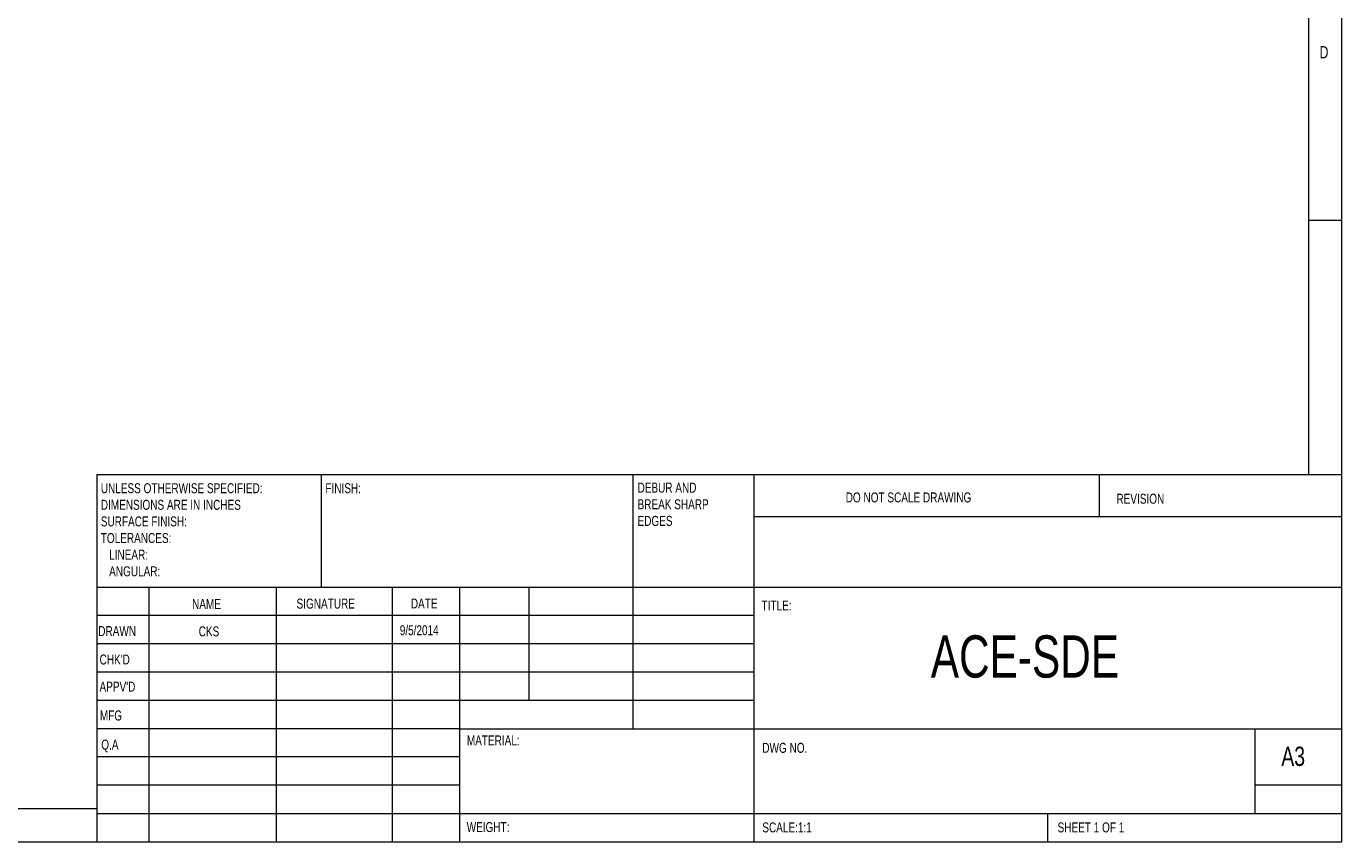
# Model space of a CAD drawing. Header units: inches. Extents: x 0.2 to 16.3, y 0.2 to 11.5.
# Tile 6 of 17: x 8.6 to 16.3, y 0.2 to 5. Entities that reach past the tile are written whole.
import ezdxf

# ---------------------------------------------------------------- set-up
doc = ezdxf.new("R2010")
doc.units = ezdxf.units.IN
doc.header["$MEASUREMENT"] = 0
doc.styles.add('SLDTEXTSTYLE0', font='TXT', dxfattribs={"width": 0.75})

# ---------------------------------------------------------------- blocks, each defined once
blk = doc.blocks.new('SW_NOTE_0')
at = {"color": 0, "linetype": 'Continuous', "lineweight": 0, "attachment_point": 1, "style": 'SLDTEXTSTYLE0'}
for s, insert, char_height in [('DEBUR AND ', (0, 0.0761), 0.05906), ('BREAK SHARP ', (0, -0.0223), 0.059055), ('EDGES', (0, -0.1207), 0.05906)]:
    blk.add_mtext(s, dxfattribs=dict(at, insert=insert, char_height=char_height))
blk = doc.blocks.new('SW_NOTE_1')
at = {"color": 0, "linetype": 'Continuous', "lineweight": 0, "attachment_point": 1, "style": 'SLDTEXTSTYLE0'}
for s, insert, char_height in [('UNLESS OTHERWISE SPECIFIED:', (0, 0.0761), 0.059055), ('DIMENSIONS ARE IN INCHES', (0, -0.0223), 0.059055), ('SURFACE FINISH:', (0, -0.1207), 0.059055), ('TOLERANCES:', (0, -0.2191), 0.059055), ('   LINEAR:', (0, -0.3176), 0.05906), ('   ANGULAR:', (0, -0.416), 0.059055)]:
    blk.add_mtext(s, dxfattribs=dict(at, insert=insert, char_height=char_height))

msp = doc.modelspace()

# ---------------------------------------------------------------- linework, layer by layer
at = {"color": 7, "linetype": 'Continuous', "lineweight": 0}
for p, q in [((16.3386, 0.1969), (16.3386, 11.4961)), ((16.1417, 11.2992), (16.1417, 2.372)), ((16.1417, 3.878), (16.3386, 3.878)), ((8.9685, 2.372), (16.3386, 2.372)), ((8.9685, 2.372), (8.9685, 0.1969)), ((10.2992, 1.7028), (10.2992, 2.372)), ((12.1417, 2.372), (12.1417, 0.8661)), ((12.8583, 2.372), (12.8583, 0.1969)), ((14.9055, 2.1211), (14.9055, 2.372)), ((16.3386, 2.1211), (12.8583, 2.1211)), ((16.3386, 1.7028), (8.9685, 1.7028)), ((9.2756, 1.7028), (9.2756, 0.1969)), ((10.0311, 1.7028), (10.0311, 0.1969)), ((10.7165, 1.7028), (10.7165, 0.1969)), ((11.1181, 0.1969), (11.1181, 1.7028)), ((11.5276, 1.0335), (11.5276, 1.7028)), ((12.8583, 1.5354), (8.9685, 1.5354)), ((12.8583, 1.3681), (8.9685, 1.3681)), ((12.8583, 1.2008), (8.9685, 1.2008)), ((12.8583, 1.0335), (8.9685, 1.0335)), ((11.1181, 0.8661), (8.9685, 0.8661)), ((11.1181, 0.8661), (16.3386, 0.8661)), ((15.8268, 0.3642), (15.8268, 0.8661)), ((11.1181, 0.6988), (8.9685, 0.6988)), ((11.1181, 0.5315), (8.9685, 0.5315)), ((16.3386, 0.5315), (15.8268, 0.5315)), ((0.3937, 0.3937), (8.9685, 0.3937)), ((8.9685, 0.3642), (16.3386, 0.3642)), ((14.5984, 0.1969), (14.5984, 0.3642)), ((0.1969, 0.1969), (16.3386, 0.1969))]:
    msp.add_line(p, q, dxfattribs=at)

# ---------------------------------------------------------------- block references
for name, p in [('SW_NOTE_1', (8.9919, 2.2436)), ('SW_NOTE_0', (12.1697, 2.2468))]:
    msp.add_blockref(name, p, dxfattribs=at)

# ---------------------------------------------------------------- texts
at = {"color": 7, "linetype": 'Continuous', "lineweight": 0, "attachment_point": 1, "style": 'SLDTEXTSTYLE0'}
for s, insert, char_height in [('D', (16.2073, 4.9082), 0.0729), ('FINISH:', (10.3217, 2.3197), 0.05906), ('DO NOT SCALE DRAWING', (13.4022, 2.2651), 0.059055), ('REVISION', (15.005, 2.2573), 0.05906), ('SIGNATURE', (10.1509, 1.6363), 0.05906), ('DATE', (10.8274, 1.6369), 0.05906), ('NAME', (9.5324, 1.6339), 0.05906), ('TITLE:', (12.9038, 1.6251), 0.05906), ('9/5/2014', (10.762, 1.4787), 0.059), ('DRAWN', (8.9769, 1.4736), 0.05906), ('CKS', (9.5715, 1.4718), 0.059), ('ACE-SDE', (13.9058, 1.4187), 0.25), ("CHK'D", (8.9847, 1.3053), 0.05906), ("APPV'D", (8.9843, 1.1443), 0.05906), ('MFG', (8.9864, 0.9738), 0.05906), ('Q.A', (8.9948, 0.8012), 0.05906), ('MATERIAL:', (11.1593, 0.8262), 0.05906), ('DWG NO.', (12.9084, 0.7822), 0.05906), ('A3', (15.9811, 0.7599), 0.11458), ('WEIGHT: ', (11.1582, 0.313), 0.059), ('SCALE:1:1', (12.9084, 0.311), 0.05906), ('SHEET 1 OF 1', (14.6566, 0.311), 0.059055)]:
    msp.add_mtext(s, dxfattribs=dict(at, insert=insert, char_height=char_height))

doc.saveas('drawing.dxf')
